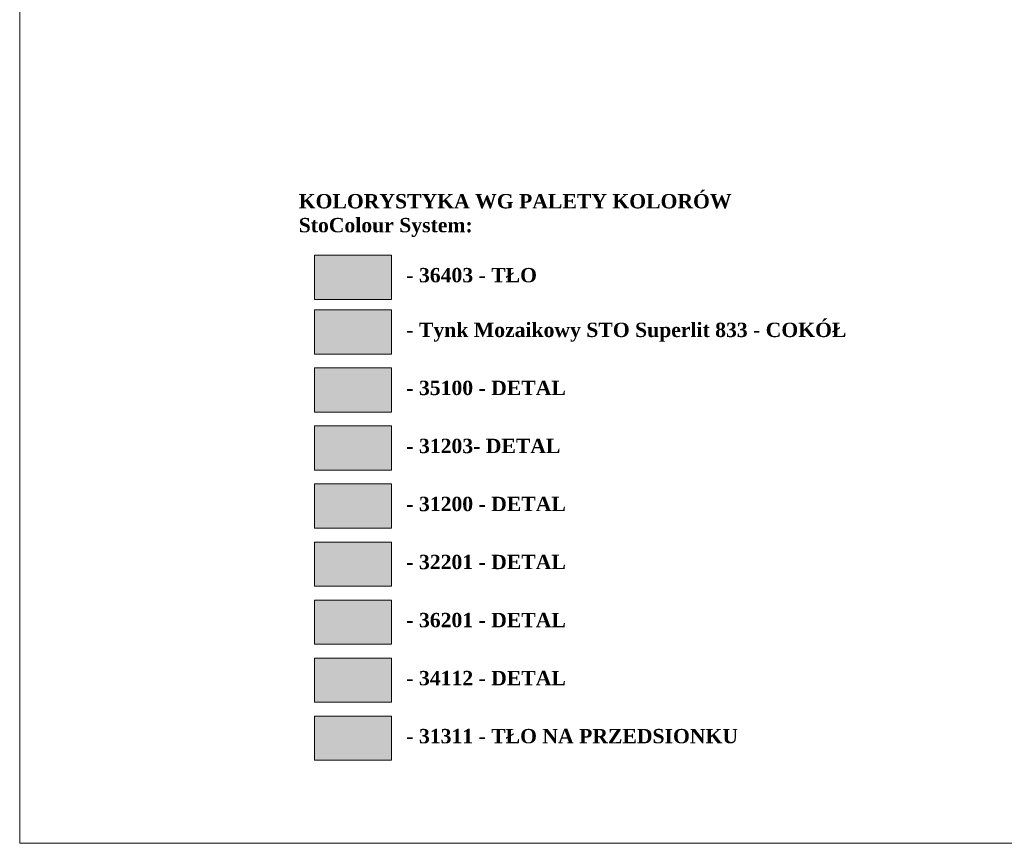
# Model space of a CAD drawing. Header units: millimetres. Extents: x 2341 to 31069, y -7915 to 10644.
# Tile 72 of 105: x 16233 to 17949, y 114 to 1549. Entities that reach past the tile are written whole.
import ezdxf

# ---------------------------------------------------------------- set-up
doc = ezdxf.new("R2010")
doc.units = ezdxf.units.MM
for name, color, linetype, lineweight in [('A_Kontur_cienka', 250, 'Continuous', 0), ('A_Kontur_Detal arch', 65, 'Continuous', 13), ('opisy', 5, 'Continuous', 5)]:
    doc.layers.add(name, color=color, linetype=linetype, lineweight=lineweight)
doc.layers.add('koła', color=7, linetype='Continuous')
doc.styles.get("Standard").update_dxf_attribs({"font": 'ARIAL.TTF'})

msp = doc.modelspace()

# ---------------------------------------------------------------- hatches: boundary and pattern name
at = {"true_color": 0x5f94bb}
h = msp.add_hatch(color=153, dxfattribs=at)
h.dxf.hatch_style = 1
h.paths.add_polyline_path([(16880.5, 942.6), (16746.6, 942.6), (16746.6, 865.5), (16880.5, 865.5)])
at = {"true_color": 0xf7e885}
h = msp.add_hatch(color=41, dxfattribs=at)
h.dxf.hatch_style = 1
h.paths.add_polyline_path([(16880.5, 841.5), (16746.6, 841.5), (16746.6, 764.4), (16880.5, 764.4)])
at = {"true_color": 0xf2cf44}
h = msp.add_hatch(color=53, dxfattribs=at)
h.dxf.hatch_style = 1
h.paths.add_polyline_path([(16880.5, 740.4), (16746.6, 740.4), (16746.6, 663.3), (16880.5, 663.3)])
at = {"true_color": 0xf79351}
h = msp.add_hatch(color=21, dxfattribs=at)
h.dxf.hatch_style = 1
h.paths.add_polyline_path([(16880.5, 639.2), (16746.6, 639.2), (16746.6, 562.2), (16880.5, 562.2)])
at = {"true_color": 0x6da06b}
h = msp.add_hatch(color=75, dxfattribs=at)
h.dxf.hatch_style = 1
h.paths.add_polyline_path([(16880.5, 538.1), (16746.6, 538.1), (16746.6, 461.1), (16880.5, 461.1)])
at = {"true_color": 0xa69aaf}
h = msp.add_hatch(color=253, dxfattribs=at)
h.dxf.hatch_style = 1
h.paths.add_polyline_path([(16880.5, 437), (16746.6, 437), (16746.6, 360), (16880.5, 360)])
at = {"true_color": 0xe8cb7b}
h = msp.add_hatch(color=31, dxfattribs=at)
h.dxf.hatch_style = 1
h.paths.add_polyline_path([(16880.5, 335.9), (16746.6, 335.9), (16746.6, 258.9), (16880.5, 258.9)])
at = {"layer": 'A_Kontur_Detal arch', "true_color": 0xd3da7b}
h = msp.add_hatch(color=53, dxfattribs=at)
h.dxf.hatch_style = 1
h.paths.add_polyline_path([(16880.5, 1139.1), (16746.6, 1139.1), (16746.6, 1062), (16880.5, 1062)])
at = {"layer": 'A_Kontur_Detal arch', "true_color": 0x7aafdf}
h = msp.add_hatch(color=143, dxfattribs=at)
h.dxf.hatch_style = 1
h.paths.add_polyline_path([(16880.5, 1043.7), (16746.6, 1043.7), (16746.6, 966.6), (16880.5, 966.6)])
at = {"layer": 'koła'}
h = msp.add_hatch(color=9, dxfattribs=at)
h.dxf.hatch_style = 1
h.paths.add_polyline_path([(16690.5, 2443.9), (16624.5, 2443.9), (16624.5, 2438.9), (16690.5, 2438.9)])
h.paths.add_polyline_path([(16624.5, 2443.9), (16562.5, 2443.9), (16562.5, 2438.9), (16624.5, 2438.9)])
h.paths.add_polyline_path([(19164.5, 2411.9), (18494.5, 2411.9), (18494.5, 2406.9), (19164.5, 2406.9)])
h.paths.add_polyline_path([(21262.5, 2436.9), (21196.5, 2436.9), (21196.5, 2431.9), (21262.5, 2431.9)])
h.paths.add_polyline_path([(21804.5, 1953.9), (21763.5, 1953.9), (21763.5, 1950.9), (21804.5, 1950.9)])
h.paths.add_polyline_path([(16659.1, 628.7), (17237.9, 628.7), (17237.9, 682.2), (16659.1, 682.2)], flags=9)
h.paths.add_polyline_path([(16659.1, 729.9), (16943.9, 729.9), (16943.9, 783.4), (16659.1, 783.4)], flags=9)
h.paths.add_polyline_path([(16659.1, 831), (16943.9, 831), (16943.9, 884.5), (16659.1, 884.5)], flags=9)
h.paths.add_polyline_path([(16659.1, 932.1), (16943.9, 932.1), (16943.9, 985.6), (16659.1, 985.6)], flags=9)
h.paths.add_polyline_path([(16659.1, 1033.2), (16943.9, 1033.2), (16943.9, 1086.7), (16659.1, 1086.7)], flags=9)
h.paths.add_polyline_path([(16659.1, 1134.3), (16934.7, 1134.3), (16934.7, 1187.8), (16659.1, 1187.8)], flags=9)
h.paths.add_polyline_path([(16659.1, 1235.4), (16943.9, 1235.4), (16943.9, 1288.9), (16659.1, 1288.9)], flags=9)
h.paths.add_polyline_path([(16659.1, 1328.7), (17422.9, 1328.7), (17422.9, 1382.1), (16659.1, 1382.1)], flags=9)
h.paths.add_polyline_path([(16659.1, 1431.9), (16894.6, 1431.9), (16894.6, 1485.4), (16659.1, 1485.4)], flags=9)
h.paths.add_polyline_path([(16470.6, 1511.2), (17223.2, 1511.2), (17223.2, 1606.4), (16470.6, 1606.4)], flags=9)
h.paths.add_polyline_path([(20525.3, 763.7), (21565.4, 763.7), (21565.4, 805.2), (20525.3, 805.2)], flags=9)
h.paths.add_polyline_path([(20371.9, 775.3), (20446.6, 775.3), (20446.6, 809.3), (20371.9, 809.3)], flags=9)
h.paths.add_polyline_path([(21239.9, 863.4), (21535.2, 863.4), (21535.2, 948), (21239.9, 948)], flags=9)
h.paths.add_polyline_path([(20526.8, 902.1), (20779.9, 902.1), (20779.9, 947.4), (20526.8, 947.4)], flags=9)
h.paths.add_polyline_path([(20370.9, 910.1), (20487.7, 910.1), (20487.7, 944.1), (20370.9, 944.1)], flags=9)
h.paths.add_polyline_path([(20529.3, 599.7), (20882.2, 599.7), (20882.2, 667.9), (20529.3, 667.9)], flags=9)
h.paths.add_polyline_path([(20491.5, 478.1), (21700.1, 478.1), (21700.1, 535.4), (20491.5, 535.4)], flags=9)
h.paths.add_polyline_path([(20618.9, 986.1), (21561.5, 986.1), (21561.5, 1143.8), (20618.9, 1143.8)], flags=9)
h.paths.add_polyline_path([(21750.7, 555.6), (21772.9, 555.6), (21772.9, 593.4), (21750.7, 593.4)], flags=9)
h.paths.add_polyline_path([(21727.7, 662.8), (21796, 662.8), (21796, 700.5), (21727.7, 700.5)], flags=9)
h.paths.add_polyline_path([(21694.1, 592.6), (21776.2, 592.6), (21776.2, 626.6), (21694.1, 626.6)], flags=9)
h.paths.add_polyline_path([(21693.7, 905.4), (21752.4, 905.4), (21752.4, 939.4), (21693.7, 939.4)], flags=9)
h.paths.add_polyline_path([(21715.7, 762.5), (21819.2, 762.5), (21819.2, 800.3), (21715.7, 800.3)], flags=9)
h.paths.add_polyline_path([(21694.5, 879.5), (21793.2, 879.5), (21793.2, 913.5), (21694.5, 913.5)], flags=9)
h.paths.add_polyline_path([(21695.8, 799), (21788.1, 799), (21788.1, 833), (21695.8, 833)], flags=9)
h.paths.add_polyline_path([(21695, 696.8), (21758.2, 696.8), (21758.2, 730.8), (21695, 730.8)], flags=9)
h.paths.add_polyline_path([(20371.9, 556.1), (20472.6, 556.1), (20472.6, 590.1), (20371.9, 590.1)], flags=9)
h.paths.add_polyline_path([(20370.1, 635), (20467.9, 635), (20467.9, 669), (20370.1, 669)], flags=9)
h.paths.add_polyline_path([(20527.9, 552.6), (20721.3, 552.6), (20721.3, 590.4), (20527.9, 590.4)], flags=9)
at = {"layer": 'koła', "true_color": 0xf2cf44}
h = msp.add_hatch(color=53, dxfattribs=at)
h.dxf.hatch_style = 1
h.paths.add_polyline_path([(16627.5, 2249.4), (16627.5, 2215, -0.689436), (16958.5, 2154.6), (16958.5, 2214.9, 0.535094)])
h.paths.add_polyline_path([(16627.5, 2028.6), (16627.5, 1994.2, 0.306685), (16842.8, 1931.4, -0.048338), (16847.1, 1954.2, -0.364904)])
h.paths.add_polyline_path([(16953.9, 2020.3, 0.073589), (16925.4, 2013.6, -0.097111), (16873.9, 1967.3, 0.073589), (16864.2, 1939.7, 0.15439)])
h.paths.add_polyline_path([(16964.3, 2040.6, 0.048338), (16941.3, 2038.8, -0.04146), (16925.4, 2013.6, -0.073589), (16953.9, 2020.3, 0.028617)])
h.paths.add_polyline_path([(16969.7, 2053.9), (16958.5, 2053.9), (16958.5, 2089, -0.074167), (16941.3, 2038.8, -0.048338), (16964.3, 2040.6, 0.017861)])
h.paths.add_polyline_path([(18321.9, 1990.6, -0.034113), (18318.4, 1970.5, -0.316652), (18416.3, 1909.9), (18437.7, 1909.9, 0.325314)])
h.paths.add_polyline_path([(18296.6, 1966.7, 0.042878), (18301.5, 1988.5, 0.267681), (18210.9, 1909.9), (18214.5, 1909.9), (18214.5, 1882.8, 0.023112), (18225.7, 1887.2, -0.288651)])
h.paths.add_polyline_path([(18224.5, 1865.1, -0.017478), (18214.5, 1861.8), (18214.5, 1822.3, 0.152364), (18261.5, 1768.4), (18261.5, 1792.8, -0.212172)])
h.paths.add_polyline_path([(18406.5, 1783.2), (18406.5, 1813.7, -0.152458), (18359.5, 1777.1), (18359.5, 1755.9, 0.114719)])
h.paths.add_polyline_path([(18321.9, 1990.6, 0.042807), (18301.5, 1988.5, -0.042878), (18296.6, 1966.7, -0.05545), (18318.4, 1970.5, 0.034113)])
h.paths.add_polyline_path([(21483.6, 1893.9), (21509.2, 1893.9, -0.434507), (21655.4, 1893.9), (21672.5, 1893.9), (21672.5, 1868.8, -0.112098), (21682.3, 1825.7, -0.937976), (21483.2, 1812.9), (21463, 1812.9, 0.948092), (21702.3, 1825.7, 0.735542)])
h.paths.add_polyline_path([(20109.9, 2333.9), (20089.9, 2333.9, -0.162278), (20059.9, 2243.9), (20084.1, 2243.9, 0.140388)])
h.paths.add_polyline_path([(20055.5, 2209.3), (20055.5, 2238.4, -0.120235), (19998.5, 2195.8), (19998.5, 2174.3, 0.099299)])
h.paths.add_polyline_path([(19853.5, 2211.3), (19853.5, 2187.5, 0.074944), (19900.5, 2168.5), (19900.5, 2189.2, -0.08722)])
h.paths.add_polyline_path([(19789.9, 2333.9), (19769.9, 2333.9, 0.140388), (19795.7, 2243.9), (19819.9, 2243.9, -0.162278)])
h.paths.add_polyline_path([(16659.1, 628.7), (17237.9, 628.7), (17237.9, 682.2), (16659.1, 682.2)], flags=9)
h.paths.add_polyline_path([(16659.1, 729.9), (16943.9, 729.9), (16943.9, 783.4), (16659.1, 783.4)], flags=9)
h.paths.add_polyline_path([(16659.1, 831), (16943.9, 831), (16943.9, 884.5), (16659.1, 884.5)], flags=9)
h.paths.add_polyline_path([(16659.1, 932.1), (16943.9, 932.1), (16943.9, 985.6), (16659.1, 985.6)], flags=9)
h.paths.add_polyline_path([(16659.1, 1033.2), (16943.9, 1033.2), (16943.9, 1086.7), (16659.1, 1086.7)], flags=9)
h.paths.add_polyline_path([(16659.1, 1134.3), (16934.7, 1134.3), (16934.7, 1187.8), (16659.1, 1187.8)], flags=9)
h.paths.add_polyline_path([(16659.1, 1235.4), (16943.9, 1235.4), (16943.9, 1288.9), (16659.1, 1288.9)], flags=9)
h.paths.add_polyline_path([(16659.1, 1328.7), (17422.9, 1328.7), (17422.9, 1382.1), (16659.1, 1382.1)], flags=9)
h.paths.add_polyline_path([(16659.1, 1431.9), (16894.6, 1431.9), (16894.6, 1485.4), (16659.1, 1485.4)], flags=9)
h.paths.add_polyline_path([(16470.6, 1511.2), (17223.2, 1511.2), (17223.2, 1606.4), (16470.6, 1606.4)], flags=9)
h.paths.add_polyline_path([(20525.3, 763.7), (21565.4, 763.7), (21565.4, 805.2), (20525.3, 805.2)], flags=9)
h.paths.add_polyline_path([(20371.9, 775.3), (20446.6, 775.3), (20446.6, 809.3), (20371.9, 809.3)], flags=9)
h.paths.add_polyline_path([(21239.9, 863.4), (21535.2, 863.4), (21535.2, 948), (21239.9, 948)], flags=9)
h.paths.add_polyline_path([(20526.8, 902.1), (20779.9, 902.1), (20779.9, 947.4), (20526.8, 947.4)], flags=9)
h.paths.add_polyline_path([(20370.9, 910.1), (20487.7, 910.1), (20487.7, 944.1), (20370.9, 944.1)], flags=9)
h.paths.add_polyline_path([(20529.3, 599.7), (20882.2, 599.7), (20882.2, 667.9), (20529.3, 667.9)], flags=9)
h.paths.add_polyline_path([(20491.5, 478.1), (21700.1, 478.1), (21700.1, 535.4), (20491.5, 535.4)], flags=9)
h.paths.add_polyline_path([(20618.9, 986.1), (21561.5, 986.1), (21561.5, 1143.8), (20618.9, 1143.8)], flags=9)
h.paths.add_polyline_path([(21750.7, 555.6), (21772.9, 555.6), (21772.9, 593.4), (21750.7, 593.4)], flags=9)
h.paths.add_polyline_path([(21727.7, 662.8), (21796, 662.8), (21796, 700.5), (21727.7, 700.5)], flags=9)
h.paths.add_polyline_path([(21694.1, 592.6), (21776.2, 592.6), (21776.2, 626.6), (21694.1, 626.6)], flags=9)
h.paths.add_polyline_path([(21693.7, 905.4), (21752.4, 905.4), (21752.4, 939.4), (21693.7, 939.4)], flags=9)
h.paths.add_polyline_path([(21715.7, 762.5), (21819.2, 762.5), (21819.2, 800.3), (21715.7, 800.3)], flags=9)
h.paths.add_polyline_path([(21694.5, 879.5), (21793.2, 879.5), (21793.2, 913.5), (21694.5, 913.5)], flags=9)
h.paths.add_polyline_path([(21695.8, 799), (21788.1, 799), (21788.1, 833), (21695.8, 833)], flags=9)
h.paths.add_polyline_path([(21695, 696.8), (21758.2, 696.8), (21758.2, 730.8), (21695, 730.8)], flags=9)
h.paths.add_polyline_path([(20371.9, 556.1), (20472.6, 556.1), (20472.6, 590.1), (20371.9, 590.1)], flags=9)
h.paths.add_polyline_path([(20370.1, 635), (20467.9, 635), (20467.9, 669), (20370.1, 669)], flags=9)
h.paths.add_polyline_path([(20527.9, 552.6), (20721.3, 552.6), (20721.3, 590.4), (20527.9, 590.4)], flags=9)

# ---------------------------------------------------------------- linework, layer by layer
at = {"layer": 'A_Kontur_cienka', "color": 0, "ltscale": 30}
msp.add_lwpolyline([(16232.8, 2984.3), (21832.8, 2984.3), (21832.8, 114.3), (16232.8, 114.3), (16232.8, 2984.3)], dxfattribs=at)
at = {"layer": 'opisy', "color": 7}
for points in [[(16746.6, 1139.1), (16880.5, 1139.1), (16880.5, 1062), (16746.6, 1062)], [(16746.6, 1043.7), (16880.5, 1043.7), (16880.5, 966.6), (16746.6, 966.6)], [(16746.6, 942.6), (16880.5, 942.6), (16880.5, 865.5), (16746.6, 865.5)], [(16746.6, 841.5), (16880.5, 841.5), (16880.5, 764.4), (16746.6, 764.4)], [(16746.6, 740.4), (16880.5, 740.4), (16880.5, 663.3), (16746.6, 663.3)], [(16746.6, 639.2), (16880.5, 639.2), (16880.5, 562.2), (16746.6, 562.2)], [(16746.6, 538.1), (16880.5, 538.1), (16880.5, 461.1), (16746.6, 461.1)], [(16746.6, 437), (16880.5, 437), (16880.5, 360), (16746.6, 360)], [(16746.6, 335.9), (16880.5, 335.9), (16880.5, 258.9), (16746.6, 258.9)]]:
    msp.add_lwpolyline(points, close=True, dxfattribs=at)

# ---------------------------------------------------------------- texts
at = {"color": 7, "lineweight": 5, "insert": (16719, 1245.6), "char_height": 25, "width": 939.544, "attachment_point": 1}
msp.add_mtext('{\\fTimes New Roman|b1|i0|c0|p18;KOLORYSTYKA WG PALETY KOLORÓW\\P\\fTimes New Roman|b1|i0|c238|p18;StoColour System\\fTimes New Roman|b1|i0|c0|p18;:}', dxfattribs=at)
at = {"color": 7, "char_height": 25, "width": 772.772, "attachment_point": 1}
for s, insert in [('{\\fTimes New Roman|b1|i0|c238|p18;- 36403 - TŁO}', (16906.5, 1116.8)), ('{\\fTimes New Roman|b1|i0|c238|p18;- Tynk Mozaikowy STO Superlit 833 - COKÓŁ}', (16906.5, 1021.4)), ('{\\fTimes New Roman|b1|i0|c238|p18;- 35100 - DETAL}', (16906.5, 920.3)), ('{\\fTimes New Roman|b1|i0|c238|p18;- 31203- DETAL}', (16906.5, 819.2)), ('{\\fTimes New Roman|b1|i0|c238|p18;- 31200 - DETAL}', (16906.5, 718.1)), ('{\\fTimes New Roman|b1|i0|c238|p18;- 32201 - DETAL}', (16906.5, 617)), ('{\\fTimes New Roman|b1|i0|c238|p18;- 36201 - DETAL}', (16906.5, 515.8)), ('{\\fTimes New Roman|b1|i0|c238|p18;- 34112 - DETAL}', (16906.5, 414.7)), ('{\\fTimes New Roman|b1|i0|c238|p18;- 31311 - TŁO NA PRZEDSIONKU}', (16906.5, 313.6))]:
    msp.add_mtext(s, dxfattribs=dict(at, insert=insert))

doc.saveas('drawing.dxf')
